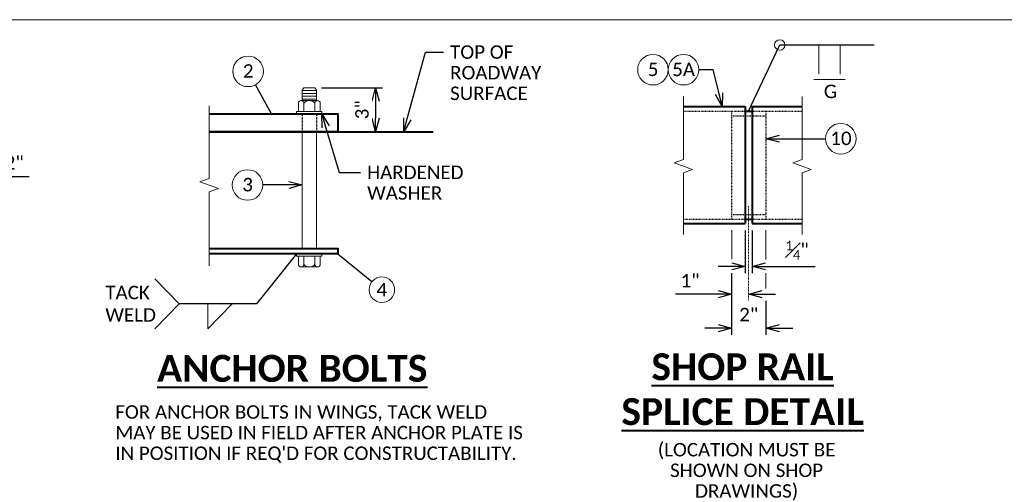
# Model space of a CAD drawing. Extents: x -497 to 946, y 46 to 361.
# Tile 18 of 20: x 120 to 258, y 296 to 361. Entities that reach past the tile are written whole.
import ezdxf
from ezdxf import colors
from ezdxf.entities.mleader import LeaderData, LeaderLine
from ezdxf.enums import TextEntityAlignment as Align
from ezdxf.math import Vec2, Vec3

# ---------------------------------------------------------------- set-up
doc = ezdxf.new("R2010")
doc.units = 0
doc.header["$MEASUREMENT"] = 0
doc.linetypes.add('Wisdot2', pattern=[0.125, 0.0625, -0.0625])
doc.linetypes.add('Wisdot4', pattern=[0.28125, 0.125, -0.0625, 0.03125, -0.0625])
for name, color, linetype, lineweight in [('B_ANNO_BREAK', 7, 'Continuous', 18), ('B_ANNO_DIM', 7, 'Continuous', 18), ('B_ANNO_SYMB', 7, 'Continuous', 18), ('B_ANNO_TEXT', 7, 'Continuous', 18), ('B_ANNO_TEXT_TITLE', 7, 'Continuous', 40), ('B_CNTR', 1, 'Wisdot4', 18), ('B_CONC_PPT', 12, 'Continuous', 40), ('B_DETAIL_HIDDEN', 7, 'Wisdot2', 25), ('B_DETAIL_OBJ', 7, 'Continuous', 40), ('B_STEEL_BOLT', 3, 'Continuous', 18)]:
    doc.layers.add(name, color=color, linetype=linetype, lineweight=lineweight)
doc.layers.add('B_ANNO_NOPLOT', color=47, linetype='Continuous', lineweight=18, plot=False)
doc.styles.add('Annotative', font='calibri.ttf', dxfattribs={"height": 0.0625})
doc.styles.get("Standard").update_dxf_attribs({"font": 'calibri.ttf'})
doc.styles.add('Title', font='calibrib.ttf', dxfattribs={"height": 0.125})
doc.dimstyles.new('Annotative', dxfattribs={"dimscale": 0, "dimtxt": 0.0625, "dimasz": 0.0625, "dimexe": 0.03125, "dimexo": 0.03125, "dimgap": 0.03125, "dimtad": 1, "dimdec": 3, "dimzin": 3, "dimdsep": 46, "dimlunit": 4, "dimtxsty": 'Standard', "dimblk": 'OPEN30', "dimcen": 0.03125, "dimaunit": 1, "dimadec": 0, "dimazin": 3, "dimtfac": 0.75, "dimtdec": 3, "dimtofl": 0, "dimtmove": 0, "dimatfit": 3, "dimldrblk": 'OPEN30', "dimfxl": 1, "dimtfill": 1, "dimfrac": 1, "dimtolj": 1, "dimtzin": 0, "dimarcsym": 0})

# ---------------------------------------------------------------- blocks, each defined once
blk = doc.blocks.new('_Open30')
at = {"color": 0, "linetype": 'ByBlock', "lineweight": -2}
for p, q in [((-1, 0.268), (0, 0)), ((0, 0), (-1, -0.268)), ((0, 0), (-1, 0))]:
    blk.add_line(p, q, dxfattribs=at)
blk = doc.blocks.new('*D35')
at = {"layer": 'B_ANNO_DIM', "color": 0, "lineweight": -2, "transparency": 16777216}
for p, q in [((285.06, 279.68), (285.06, 271.07)), ((289.84, 275.81), (289.84, 271.07)), ((283.18, 272.01), (281.31, 272.01)), ((291.72, 272.01), (293.59, 272.01))]:
    blk.add_line(p, q, dxfattribs=at)
at = {"layer": 'Defpoints', "color": 0, "transparency": 16777216}
for p in [(285.06, 280.62), (289.84, 276.75)]:
    blk.add_point(p, dxfattribs=at)
at = {"layer": 'B_ANNO_DIM', "color": 0, "lineweight": -2, "transparency": 16777216, "xscale": 1.875, "yscale": 1.875, "zscale": 1.875}
blk.add_blockref('_Open30', (285.06, 272.01), dxfattribs=at)
at = {"layer": 'B_ANNO_DIM', "color": 0, "lineweight": -2, "transparency": 16777216, "xscale": 1.875, "yscale": 1.875, "zscale": 1.875, "rotation": 180}
blk.add_blockref('_Open30', (289.84, 272.01), dxfattribs=at)
at = {"layer": 'B_ANNO_DIM', "color": 0, "transparency": 16777216, "insert": (287.45, 273.9), "char_height": 1.875, "attachment_point": 5, "bg_fill": 3, "box_fill_scale": 1.25, "bg_fill_color": 256, "bg_fill_true_color": 13158600, "bg_fill_transparency": 0}
blk.add_mtext('\\A1;2"', dxfattribs=at)
at = {"layer": 'Defpoints', "color": 0, "transparency": 16777216}
blk.add_point((289.84, 272.01), dxfattribs=at)
blk = doc.blocks.new('*D36')
at = {"layer": 'B_ANNO_DIM', "color": 0, "lineweight": -2, "transparency": 16777216}
for p, q in [((283.18, 276.75), (277.23, 276.75)), ((289.31, 276.75), (291.19, 276.75)), ((287.44, 275.81), (287.44, 275.81))]:
    blk.add_line(p, q, dxfattribs=at)
at = {"layer": 'Defpoints', "color": 0, "transparency": 16777216}
for p in [(285.06, 276.75), (285.06, 276.75), (287.44, 276.75)]:
    blk.add_point(p, dxfattribs=at)
at = {"layer": 'B_ANNO_DIM', "color": 0, "lineweight": -2, "transparency": 16777216, "xscale": 1.875, "yscale": 1.875, "zscale": 1.875}
blk.add_blockref('_Open30', (285.06, 276.75), dxfattribs=at)
at = {"layer": 'B_ANNO_DIM', "color": 0, "lineweight": -2, "transparency": 16777216, "xscale": 1.875, "yscale": 1.875, "zscale": 1.875, "rotation": 180}
blk.add_blockref('_Open30', (287.44, 276.75), dxfattribs=at)
at = {"layer": 'B_ANNO_DIM', "color": 0, "transparency": 16777216, "insert": (279.27, 278.62), "char_height": 1.875, "attachment_point": 5, "bg_fill": 3, "box_fill_scale": 1.25, "bg_fill_color": 256, "bg_fill_true_color": 13158600, "bg_fill_transparency": 0}
blk.add_mtext('\\A1;1"', dxfattribs=at)
blk = doc.blocks.new('*D37')
at = {"layer": 'B_ANNO_DIM', "color": 0, "lineweight": -2, "transparency": 16777216}
for p, q in [((286.96, 285.64), (286.96, 279.68)), ((287.91, 285.64), (287.91, 279.68)), ((285.09, 280.62), (283.21, 280.62)), ((289.79, 280.62), (296.71, 280.62))]:
    blk.add_line(p, q, dxfattribs=at)
at = {"layer": 'Defpoints', "color": 0, "transparency": 16777216}
for p in [(286.96, 286.58), (287.91, 286.58), (287.91, 280.62)]:
    blk.add_point(p, dxfattribs=at)
at = {"layer": 'B_ANNO_DIM', "color": 0, "lineweight": -2, "transparency": 16777216, "xscale": 1.875, "yscale": 1.875, "zscale": 1.875}
blk.add_blockref('_Open30', (286.96, 280.62), dxfattribs=at)
at = {"layer": 'B_ANNO_DIM', "color": 0, "lineweight": -2, "transparency": 16777216, "xscale": 1.875, "yscale": 1.875, "zscale": 1.875, "rotation": 180}
blk.add_blockref('_Open30', (287.91, 280.62), dxfattribs=at)
at = {"layer": 'B_ANNO_DIM', "color": 0, "transparency": 16777216, "insert": (294.19, 282.88), "char_height": 1.875, "attachment_point": 5, "bg_fill": 3, "box_fill_scale": 1.25, "bg_fill_color": 256, "bg_fill_true_color": 13158600, "bg_fill_transparency": 0}
blk.add_mtext('\\A1;{\\H0.7x;\\S1#4;}"', dxfattribs=at)
blk = doc.blocks.new('*D38')
at = {"layer": 'B_ANNO_DIM', "color": 0, "lineweight": -2, "transparency": 16777216}
for p, q in [((227.88, 305.52), (236.38, 305.52)), ((235.44, 303.65), (235.44, 301.26))]:
    blk.add_line(p, q, dxfattribs=at)
at = {"layer": 'Defpoints', "color": 0, "transparency": 16777216}
for p in [(226.94, 305.52), (235.44, 299.38), (235.44, 299.38)]:
    blk.add_point(p, dxfattribs=at)
at = {"layer": 'B_ANNO_DIM', "color": 0, "lineweight": -2, "transparency": 16777216, "xscale": 1.875, "yscale": 1.875, "zscale": 1.875}
for p, rotation in [((235.44, 305.52), 90), ((235.44, 299.38), 270)]:
    blk.add_blockref('_Open30', p, dxfattribs=dict(at, rotation=rotation))
at = {"layer": 'B_ANNO_DIM', "color": 0, "transparency": 16777216, "insert": (233.54, 302.45), "char_height": 1.875, "attachment_point": 5, "rotation": 90, "bg_fill": 3, "box_fill_scale": 1.25, "bg_fill_color": 256, "bg_fill_true_color": 13158600, "bg_fill_transparency": 0}
blk.add_mtext('\\A1;3"', dxfattribs=at)
blk = doc.blocks.new('*D40')
at = {"layer": 'B_ANNO_DIM', "color": 0, "lineweight": -2, "transparency": 16777216}
for p, q in [((173.34, 293.17), (171.46, 293.17)), ((181.09, 293.17), (187.13, 293.17))]:
    blk.add_line(p, q, dxfattribs=at)
at = {"layer": 'Defpoints', "color": 0, "transparency": 16777216}
for p in [(175.21, 293.17), (179.21, 293.17), (179.21, 293.17)]:
    blk.add_point(p, dxfattribs=at)
at = {"layer": 'B_ANNO_DIM', "color": 0, "lineweight": -2, "transparency": 16777216, "xscale": 1.875, "yscale": 1.875, "zscale": 1.875}
blk.add_blockref('_Open30', (175.21, 293.17), dxfattribs=at)
at = {"layer": 'B_ANNO_DIM', "color": 0, "lineweight": -2, "transparency": 16777216, "xscale": 1.875, "yscale": 1.875, "zscale": 1.875, "rotation": 180}
blk.add_blockref('_Open30', (179.21, 293.17), dxfattribs=at)
at = {"layer": 'B_ANNO_DIM', "color": 0, "transparency": 16777216, "insert": (185.05, 295.06), "char_height": 1.875, "attachment_point": 5, "bg_fill": 3, "box_fill_scale": 1.25, "bg_fill_color": 256, "bg_fill_true_color": 13158600, "bg_fill_transparency": 0}
blk.add_mtext('\\A1;2"', dxfattribs=at)
blk = doc.blocks.new('Nnumber in circle')
at = {"layer": 'B_ANNO_SYMB'}
blk.add_circle((0, 0), 2.13, dxfattribs=at)
at = {"layer": 'B_ANNO_TEXT', "style": 'Annotative'}
blk.add_attdef('#', text='', height=1.88, dxfattribs=at).set_placement((0.02, -0.89, -0.84), align=Align.CENTER)
blk = doc.blocks.new('*U33')
at = {"layer": 'B_ANNO_NOPLOT', "flags": 128}
blk.add_lwpolyline([(0, 356.52), (0, 671.52), (404.91, 671.52), (404.91, 655.09), (472.5, 655.09), (472.5, 407.14), (395.71, 407.14), (395.71, 356.52)], close=True, dxfattribs=at)
at = {"layer": 'B_ANNO_TEXT', "style": 'Annotative'}
for tag, p in [('PAINT#', (394.39, 410.57)), ('PAINTNAME', (404.98, 410.58))]:
    blk.add_attdef(tag, p, '', height=1.88, dxfattribs=at)
blk = doc.blocks.new('*U189')
at = {"layer": 'B_ANNO_NOPLOT', "flags": 128}
blk.add_lwpolyline([(0, 0), (0, 315), (404.9096, 315), (404.9096, 298.569), (472.5, 298.569), (472.5, 50.6245), (395.7134, 50.6245), (395.7134, 0)], close=True, dxfattribs=at)
at = {"layer": 'B_ANNO_TEXT', "style": 'Annotative'}
blk.add_attdef('SHT#3', (165.4662, 92.8578), '', height=1.875, dxfattribs=at)
blk = doc.blocks.new('INS_RAILNY4_BASE')
at = {"layer": 'B_ANNO_BREAK', "flags": 128}
for points in [[(278.3381, 285.0495), (278.3381, 293.65797), (279.62679, 294.12701), (277.04942, 295.0651), (278.3381, 295.53414), (278.3381, 304.2851)], [(294.88083, 285.0495), (294.88083, 293.65797), (296.16951, 294.12701), (293.59214, 295.0651), (294.88083, 295.53414), (294.88083, 304.2851)], [(212.22992, 280.69096), (212.22992, 290.99301), (213.51861, 291.46206), (210.94124, 292.40014), (212.22992, 292.86919), (212.22992, 303.00895)]]:
    blk.add_lwpolyline(points, dxfattribs=at)
at = {"layer": 'B_ANNO_DIM'}
for p, q in [((297.23303, 311.47819), (297.23303, 307.40644)), ((300.19147, 311.47819), (300.19147, 307.40644)), ((296.52088, 306.65597), (300.90362, 306.65597)), ((208.06807, 275.39812), (204.67262, 278.88942)), ((208.06807, 275.39812), (204.67262, 271.90681)), ((215.43426, 275.39812), (212.03881, 271.90681)), ((212.03881, 271.90681), (212.03881, 275.39812))]:
    blk.add_line(p, q, dxfattribs=at)
blk.add_circle((291.7731, 311.47819), 0.72687, dxfattribs=at)
at = {"layer": 'B_ANNO_NOPLOT', "flags": 128}
blk.add_lwpolyline([(0, 0), (0, 315), (404.90958, 315), (404.90958, 298.56895), (472.5, 298.56895), (472.5, 50.62451), (395.71344, 50.62451), (395.71344, 0)], close=True, dxfattribs=at)
at = {"layer": 'B_ANNO_SYMB'}
blk.add_circle((236.30484, 277.36785), 1.78191, dxfattribs=at)
at = {"layer": 'B_CONC_PPT'}
blk.add_line((212.22992, 299.38455), (243.44213, 299.38455), dxfattribs=at)
at = {"layer": 'B_DETAIL_HIDDEN'}
for p, q in [((278.35115, 302.24139), (286.96172, 302.24139)), ((285.05695, 302.20877), (285.05695, 287.21204)), ((287.9141, 302.24139), (294.89388, 302.24139)), ((289.84495, 302.24139), (289.84495, 287.21204)), ((278.32506, 287.21204), (286.96172, 287.21204)), ((287.9141, 287.21204), (294.95911, 287.21204))]:
    blk.add_line(p, q, dxfattribs=at)
at = {"layer": 'B_DETAIL_HIDDEN', "ltscale": 0.5}
for p, q in [((225.18721, 301.88455), (225.18721, 299.38455)), ((227.1946, 301.88455), (227.1946, 299.38455)), ((285.05695, 301.60212), (289.84495, 301.60212)), ((285.05695, 287.85783), (289.84495, 287.85783))]:
    blk.add_line(p, q, dxfattribs=at)
at = {"layer": 'B_DETAIL_OBJ'}
for p, q in [((278.35115, 302.88066), (286.96172, 302.88066)), ((286.96172, 302.88066), (286.96172, 286.57929)), ((286.96172, 302.24139), (287.9141, 302.24139)), ((287.9141, 302.88066), (294.89388, 302.88066)), ((287.9141, 302.88066), (287.9141, 286.57929)), ((286.96172, 287.21204), (287.9141, 287.21204)), ((278.32506, 286.57929), (286.96172, 286.57929)), ((287.9141, 286.57929), (294.95911, 286.57929))]:
    blk.add_line(p, q, dxfattribs=at)
at = {"layer": 'B_DETAIL_OBJ', "flags": 128}
for points in [[(212.22992, 301.88455), (230.17493, 301.88455), (230.17493, 299.38455), (212.22992, 299.38455)], [(212.22992, 283.13455), (230.17493, 283.13455), (230.17493, 282.38455), (212.22992, 282.38455)]]:
    blk.add_lwpolyline(points, dxfattribs=at)
at = {"layer": 'B_STEEL_BOLT'}
for p, q in [((225.41088, 305.52063), (225.18721, 305.20111)), ((225.18721, 305.20111), (225.18721, 303.72801)), ((227.1946, 305.12123), (225.18721, 305.12123)), ((227.1946, 304.72826), (225.18721, 304.72826)), ((226.93898, 305.52063), (225.41088, 305.52063)), ((226.93898, 305.52063), (227.1946, 305.20111)), ((227.1946, 305.20111), (227.1946, 303.72826)), ((227.33093, 303.7283), (225.05007, 303.72798)), ((227.1946, 304.33529), (225.18721, 304.33529)), ((227.1946, 303.94233), (225.18721, 303.94233)), ((227.93232, 302.20407), (224.41754, 302.20407)), ((224.41754, 302.20407), (224.41754, 301.88455)), ((224.67029, 303.34886), (224.67029, 302.19857)), ((225.42984, 303.34886), (225.42984, 302.19857)), ((226.95116, 303.34918), (226.95116, 302.19889)), ((227.71071, 303.34918), (227.71071, 302.19889)), ((227.93232, 302.20407), (227.93232, 301.88455)), ((224.41754, 301.88455), (227.93232, 301.88455)), ((225.18721, 299.38455), (225.18721, 283.13455)), ((227.1946, 299.38455), (227.1946, 283.13455)), ((224.41754, 282.06502), (224.41754, 282.38455)), ((227.93232, 282.06502), (224.41754, 282.06502)), ((224.67029, 280.92024), (224.67029, 282.07053)), ((225.42984, 280.92024), (225.42984, 282.07053)), ((226.95116, 280.91992), (226.95116, 282.07021)), ((227.71071, 280.91992), (227.71071, 282.07021)), ((227.93232, 282.06502), (227.93232, 282.38455)), ((227.33093, 280.5408), (225.05007, 280.54112))]:
    blk.add_line(p, q, dxfattribs=at)
for centre, radius, start, end in [((225.05007, 303.3482), 0.37977, 0.0996444, 179.9007), ((226.19062, 302.77787), 0.95122, 36.9136583, 143.1102222), ((227.33093, 303.34852), 0.37977, 0.0996444, 179.9007), ((225.05007, 280.9209), 0.37977, 180.0993, 359.9003556), ((226.19062, 281.49123), 0.95122, 216.8897778, 323.0863417), ((227.33093, 280.92058), 0.37977, 180.0993, 359.9003556)]:
    blk.add_arc(centre, radius, start, end, dxfattribs=at)
blk.add_point((226.17493, 301.88455), dxfattribs=at)
for p, values in [((217.65168, 307.79805), {'#': '2'}), ((274.09802, 308.03159), {'#': '5'}), ((278.35157, 308.03159), {'#': '5A'}), ((300.28515, 298.41229), {'#': '10'}), ((217.57305, 291.96326), {'#': '3'})]:
    blk.add_blockref('Nnumber in circle', p).add_auto_attribs(values)
at = {"layer": 'B_ANNO_DIM', "insert": (197.75428, 277.91552), "char_height": 1.875, "width": 23.5204391, "attachment_point": 1, "style": 'Annotative'}
blk.add_mtext('TACK\\PWELD', dxfattribs=at)
at = {"layer": 'B_ANNO_DIM', "style": 'Annotative'}
for tag, p in [('SHT#1', (80.44055, 92.85474)), ('SHT#2', (19.34454, 52.20393))]:
    blk.add_attdef(tag, p, '', height=1.875, dxfattribs=at)
at = {"layer": 'B_ANNO_TEXT', "char_height": 1.875, "line_spacing_factor": 0.92, "style": 'Annotative'}
for s, insert, width, attachment_point in [('\\A1;G', (297.91002, 305.94812), 17.1540847, 1), ('4', (236.30484, 277.36785), 4.4547783, 5), ("FOR ANCHOR BOLTS IN WINGS, TACK WELD \\PMAY BE USED IN FIELD AFTER ANCHOR PLATE IS IN POSITION IF REQ'D FOR CONSTRUCTABILITY.", (199.14465, 261.26612), 57.9190935, 1), ('\\pxqc;(LOCATION MUST BE\\PSHOWN ON SHOP DRAWINGS)', (270.9088, 256.01175), 32.4856774, 1)]:
    blk.add_mtext(s, dxfattribs=dict(at, insert=insert, width=width, attachment_point=attachment_point))
at = {"layer": 'B_ANNO_TEXT', "style": 'Annotative'}
for tag, p in [('BAR5', (196.47341, 241.43208)), ('ANGLE', (24.21533, 220.7279)), ('BAR4', (251.66592, 195.49582)), ('BAR1', (81.54814, 191.58835)), ('BAR2', (49.87488, 181.6676)), ('BAR3', (106.91781, 175.41599))]:
    blk.add_attdef(tag, p, '', height=1.875, dxfattribs=at)
at = {"layer": 'B_ANNO_TEXT_TITLE', "char_height": 3.75, "width": 38.7942894, "attachment_point": 1, "style": 'Title'}
for s, insert in [('{\\LANCHOR BOLTS}', (204.96594, 268.28164)), ('\\pxqc;{\\LSHOP RAIL\\PSPLICE DETAIL}', (267.19781, 268.505))]:
    blk.add_mtext(s, dxfattribs=dict(at, insert=insert))
at = {"layer": 'B_ANNO_DIM'}
for points in [[(287.43791, 302.24139), (291.7731, 311.47819), (304.91883, 311.47819)], [(220.90072, 301.88455), (218.67579, 305.93409)], [(224.41754, 282.38455), (218.81555, 275.39812), (208.06807, 275.39812)], [(230.17493, 282.38455), (234.92586, 278.4964)]]:
    blk.add_leader(points, dimstyle='Annotative', override={"dimscale": 0, "dimgap": 0.03125, "dimtad": 0}, dxfattribs=at)
ml = blk.add_multileader_mtext('Standard', dxfattribs=at)
ml.set_content('TOP OF\\PROADWAY\\PSURFACE', color=256)
ml.set_leader_properties()
ml.set_arrow_properties(name='OPEN30')
ml.build(insert=Vec2(0, 0))
ml.multileader.update_dxf_attribs({"text_right_attachment_type": 3, "dogleg_length": 0.0625, "arrow_head_size": 1.875, "scale": 30})
ctx = ml.context
ctx.base_point, ctx.scale, ctx.char_height, ctx.arrow_head_size, ctx.landing_gap_size, ctx.plane_origin = Vec3(244.87982, 310.47882), 30, 1.875, 1.875, 0.9375, Vec3(240.46883, 301.96754)
ctx.right_attachment = 3
notes = []
notes.append((ctx, [(0, (1, 1, 0), (243.00482, 310.47882), (1, 0), 1.875, [(0, [(239.34593, 299.38455), (242.37655, 310.47882), (242.60994, 310.47882)], 0, [])])]))
ctx.mtext.insert, ctx.mtext.line_spacing_factor, ctx.mtext.flow_direction = Vec3(245.81732, 311.43002), 0.92, 5
ml = blk.add_multileader_mtext('Standard', dxfattribs=at)
ml.set_content('', color=256)
ml.set_leader_properties()
ml.set_arrow_properties(name='OPEN30')
ml.build(insert=Vec2(0, 0))
ml.multileader.update_dxf_attribs({"text_right_attachment_type": 3, "dogleg_length": 0.0625, "arrow_head_size": 1.875, "scale": 30})
ctx = ml.context
ctx.base_point, ctx.scale, ctx.char_height, ctx.arrow_head_size, ctx.landing_gap_size, ctx.plane_origin = Vec3(278.60335, 308.03159), 30, 1.875, 1.875, 0.9375, Vec3(283.76465, 302.88066)
ctx.right_attachment = 3
notes.append((ctx, [(0, (1, 1, 0), (282.35335, 308.03159), (-1, 0), 1.875, [(0, [(283.76465, 302.88066), (282.51307, 308.03159), (282.42031, 308.03159)], 0, [])])]))
ctx.mtext.insert, ctx.mtext.line_spacing_factor, ctx.mtext.flow_direction = Vec3(279.54085, 308.96909), 0.92, 5
ml = blk.add_multileader_mtext('Standard', dxfattribs=at)
ml.set_content('', color=256)
ml.set_leader_properties()
ml.set_arrow_properties(name='OPEN30')
ml.build(insert=Vec2(0, 0))
ml.multileader.update_dxf_attribs({"text_right_attachment_type": 3, "dogleg_length": 0.0625, "arrow_head_size": 1.875, "scale": 30})
ctx = ml.context
ctx.base_point, ctx.scale, ctx.char_height, ctx.arrow_head_size, ctx.landing_gap_size, ctx.plane_origin = Vec3(298.15837, 298.41229), 30, 1.875, 1.875, 0.9375, Vec3(289.84495, 298.41229)
ctx.right_attachment = 3
notes.append((ctx, [(0, (1, 1, 0), (296.62824, 298.41229), (1, 0), 1.53014, [(0, [(289.84495, 298.41229), (295.90171, 298.41229), (296.09201, 298.41229)], 0, [])])]))
ctx.mtext.insert, ctx.mtext.line_spacing_factor, ctx.mtext.flow_direction = Vec3(299.09587, 299.34979), 0.92, 5
ml = blk.add_multileader_mtext('Standard', dxfattribs=at)
ml.set_content('', color=256)
ml.set_leader_properties()
ml.set_arrow_properties(name='OPEN30')
ml.build(insert=Vec2(0, 0))
ml.multileader.update_dxf_attribs({"text_right_attachment_type": 3, "dogleg_length": 0.0625, "arrow_head_size": 1.875, "scale": 30})
ctx = ml.context
ctx.base_point, ctx.scale, ctx.char_height, ctx.arrow_head_size, ctx.landing_gap_size, ctx.plane_origin = Vec3(217.82483, 291.96326), 30, 1.875, 1.875, 0.9375, Vec3(225.18721, 291.96326)
ctx.right_attachment = 3
notes.append((ctx, [(0, (1, 1, 0), (221.22996, 291.96326), (-1, 0), 1.53014, [(0, [(225.18721, 291.96326), (221.34237, 291.96326), (221.26743, 291.96326)], 0, [])])]))
ctx.mtext.insert, ctx.mtext.line_spacing_factor, ctx.mtext.flow_direction = Vec3(218.76233, 292.90076), 0.92, 5
for ctx, leaders in notes:
    for number, flags, end, landing, length, lines in leaders:
        leader = LeaderData()
        leader.index, (leader.has_last_leader_line, leader.has_dogleg_vector, leader.attachment_direction) = number, flags
        leader.last_leader_point, leader.dogleg_vector, leader.dogleg_length = Vec3(end), Vec3(landing), length
        for number, points, colour, breaks in lines:
            line = LeaderLine()
            line.index, line.vertices, line.color, line.breaks = number, Vec3.list(points), colors.encode_raw_color(colour), breaks
            leader.lines.append(line)
        ctx.leaders.append(leader)
dim = blk.add_linear_dim(base=(235.44307, 299.38455), p1=(226.93898, 305.52063), p2=(235.44307, 299.38455), angle=90, text='3"', dimstyle='Annotative', dxfattribs=at)
dim.commit()
dim.dimension.update_dxf_attribs({"geometry": '*D38', "text_midpoint": (233.54499, 302.45259)})
dim = blk.add_linear_dim(base=(179.21171, 293.17388), p1=(175.21171, 293.17388), p2=(179.21171, 293.17388), dimstyle='Annotative', override={"dimlfac": 0.5}, dxfattribs=at)
dim.commit()
dim.dimension.update_dxf_attribs({"geometry": '*D40', "text_midpoint": (185.04584, 295.05825)})
dim = blk.add_linear_dim(base=(289.84495, 272.01125), p1=(285.05695, 280.62232), p2=(289.84495, 276.74726), text='2"', dimstyle='Annotative', dxfattribs=at)
dim.commit()
dim.dimension.update_dxf_attribs({"geometry": '*D35', "text_midpoint": (287.45095, 273.89563)})
dim = blk.add_linear_dim(base=(285.05695, 276.74726), p1=(287.43791, 276.74901), p2=(285.05695, 276.74726), text='1"', dimstyle='Annotative', dxfattribs=at)
dim.commit()
dim.dimension.update_dxf_attribs({"geometry": '*D36', "text_midpoint": (279.26609, 278.62442)})
ml = blk.add_multileader_mtext('Standard', dxfattribs=at)
ml.set_content('HARDENED\\PWASHER', color=256)
ml.set_leader_properties()
ml.set_arrow_properties(name='OPEN30')
ml.build(insert=Vec2(0, 0))
ml.multileader.update_dxf_attribs({"text_right_attachment_type": 3, "dogleg_length": 0.0625, "arrow_head_size": 1.875, "scale": 30})
ctx = ml.context
ctx.base_point, ctx.scale, ctx.char_height, ctx.arrow_head_size, ctx.landing_gap_size, ctx.plane_origin = Vec3(233.31202, 293.71261), 30, 1.875, 1.875, 0.9375, Vec3(227.93232, 301.88455)
ctx.right_attachment = 3
notes = []
notes.append((ctx, [(0, (1, 1, 0), (231.43702, 293.71261), (1, 0), 1.875, [(0, [(227.93232, 301.88455), (230.37149, 293.71261), (230.72667, 293.71261)], 0, [])])]))
ctx.mtext.insert, ctx.mtext.line_spacing_factor, ctx.mtext.flow_direction = Vec3(234.24952, 294.66382), 0.92, 5
for ctx, leaders in notes:
    for number, flags, end, landing, length, lines in leaders:
        leader = LeaderData()
        leader.index, (leader.has_last_leader_line, leader.has_dogleg_vector, leader.attachment_direction) = number, flags
        leader.last_leader_point, leader.dogleg_vector, leader.dogleg_length = Vec3(end), Vec3(landing), length
        for number, points, colour, breaks in lines:
            line = LeaderLine()
            line.index, line.vertices, line.color, line.breaks = number, Vec3.list(points), colors.encode_raw_color(colour), breaks
            leader.lines.append(line)
        ctx.leaders.append(leader)
dim = blk.add_linear_dim(base=(287.9141, 280.62232), p1=(286.96172, 286.57929), p2=(287.9141, 286.57929), text='{\\H0.7x;\\S1#4;}"', dimstyle='Annotative', dxfattribs=at)
dim.commit()
dim.dimension.update_dxf_attribs({"geometry": '*D37', "text_midpoint": (294.18657, 282.87686)})
for p, q in [((285.08672, 281.61041), (285.08672, 285.64556)), ((289.81427, 281.59853), (289.81427, 285.64785)), ((289.81427, 277.54957), (289.81427, 279.6774))]:
    blk.add_line(p, q, dxfattribs=at)
at = {"layer": 'B_CNTR'}
blk.add_line((287.43791, 289.00339), (287.43791, 275.80976), dxfattribs=at)

msp = doc.modelspace()

# ---------------------------------------------------------------- block references
msp.add_blockref('INS_RAILNY4_BASE', (-65.48, 45.78))

# ---------------------------------------------------------------- next in the draw order: block references
msp.add_blockref('*U33', (-65.48, -310.74))

# ---------------------------------------------------------------- next in the draw order: block references
at = {"layer": 'B_ANNO_DIM'}
msp.add_blockref('*U189', (-65.48, 45.78), dxfattribs=at)

doc.saveas('drawing.dxf')
